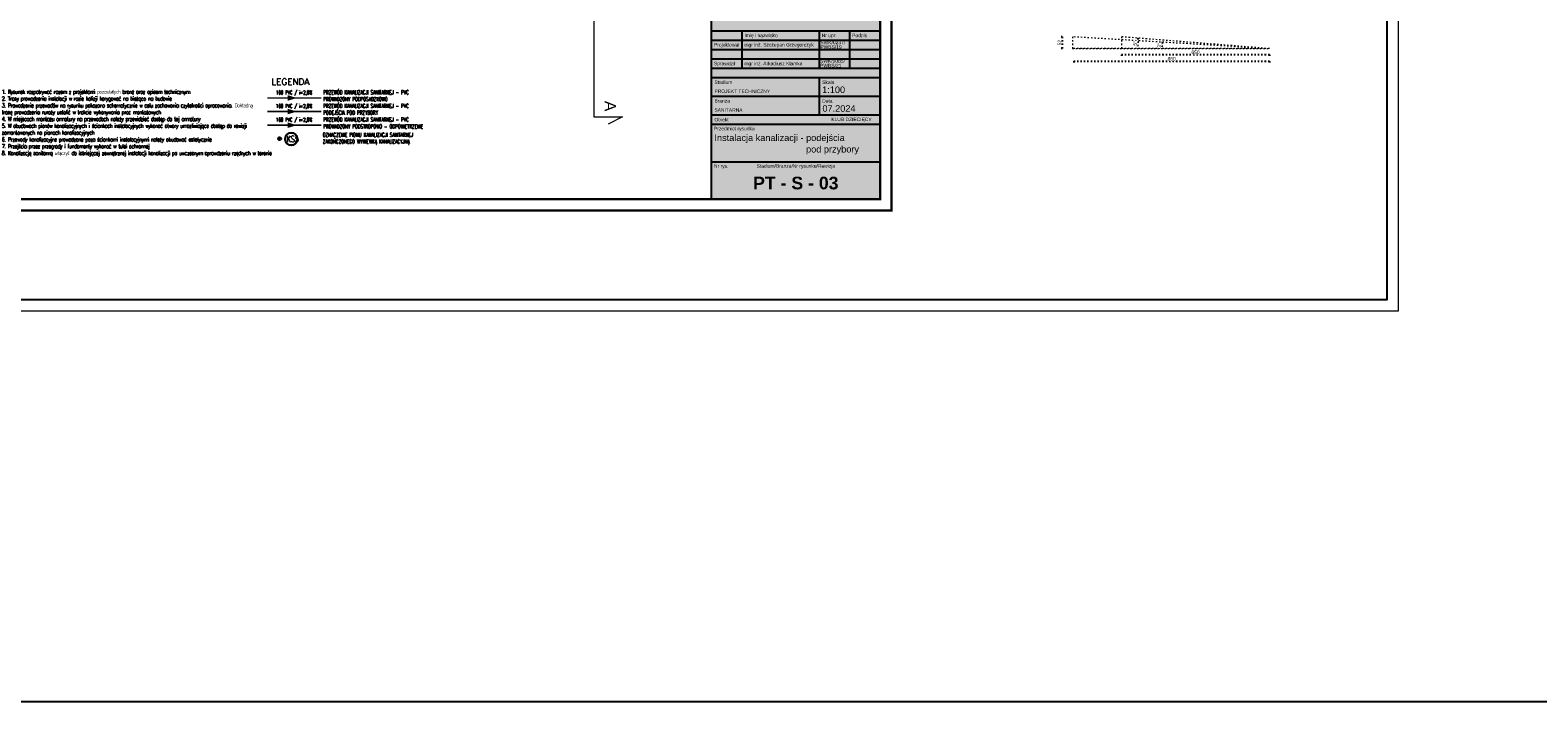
# Model space of a CAD drawing. Header units: millimetres. Extents: x 3698380 to 4312681, y 939872 to 1104488.
# Tile 26 of 93: x 3964475 to 4030783, y 939872 to 969440. Entities that reach past the tile are written whole.
import ezdxf
from ezdxf.enums import TextEntityAlignment as Align
from ezdxf.lldxf.tags import DXFTag

# ---------------------------------------------------------------- set-up
doc = ezdxf.new("R2010")
doc.units = ezdxf.units.MM
doc.header["$LTSCALE"] = 10
doc.linetypes.add('ACAD_ISO03W100', pattern=[30, 12, -18])
doc.linetypes.add('ACAD_ISO10W100', pattern=[18, 12, -3, 0, -3])
for name, color, linetype, lineweight in [('0 20 cienka', 8, 'Continuous', 20), ('253.Legenda_wodkan$0$_S_opis', 7, 'Continuous', 18), ('HVAC_KS_odpływowe', 22, 'Continuous', 35), ('HVAC_KS_podposadz', 96, 'DASHED', 60), ('HVAC_KS_podstropowa', 54, 'ACAD_ISO10W100', 35), ('HVAC_opis_woda', 4, 'Continuous', 13), ('IS_Grafika', 7, 'Continuous', 20), ('tabelka', 7, 'Continuous', 9)]:
    doc.layers.add(name, color=color, linetype=linetype, lineweight=lineweight)
for name, color, linetype in [('253.Legenda_wodkan$0$6224-P-DG02$0$P-ANNO-TEXT-POL', 137, 'Continuous'), ('__INST_opisy', 3, 'Continuous'), ('A_wymiary', 1, 'Continuous'), ('METRYKA', 1, 'Continuous'), ('RAMKA', 5, 'Continuous')]:
    doc.layers.add(name, color=color, linetype=linetype)
doc.styles.add('253.Legenda_wodkan$0$simplex', font='simplex.shx')
doc.styles.add('ARIAL', font='arial.ttf')
doc.styles.add('ARIAL_BOLD', font='txt')
doc.styles.add('OPIS1', font='ROMANS.SHX', dxfattribs={"width": 0.8})
doc.styles.get("Standard").update_dxf_attribs({"font": 'arial.ttf'})
doc.styles.add('Strzałki', font='ic-isocp.shx', dxfattribs={"width": 0.8})
tags = doc.linetypes.add('DASHED', pattern=[19.05, 12.7, -6.35]).pattern_tags.tags
tags[6:7] = [DXFTag(74, 4), DXFTag(75, 0), DXFTag(340, '0'), DXFTag(46, 1.0), DXFTag(50, 0.0), DXFTag(44, 0.0), DXFTag(45, 0.0)]
tags[4:5] = [DXFTag(74, 4), DXFTag(75, 0), DXFTag(340, '0'), DXFTag(46, 1.0), DXFTag(50, 0.0), DXFTag(44, 0.0), DXFTag(45, 0.0)]
doc.dimstyles.new('1_do_100', dxfattribs={"dimtxt": 160, "dimasz": 64, "dimexe": 40, "dimexo": 80, "dimgap": 32, "dimtad": 1, "dimdec": 1, "dimlfac": 0.1, "dimrnd": 0.5, "dimzin": 12, "dimdsep": 46, "dimtxsty": 'Strzałki', "dimblk": 'ARCHTICK', "dimcen": 0, "dimdle": 1, "dimclrd": 256, "dimclre": 256, "dimclrt": 256, "dimadec": 0, "dimazin": 2, "dimtm": 1e-09, "dimtfac": 1, "dimtdec": 1, "dimtmove": 1, "dimatfit": 3, "dimldrblk": 'ARCHTICK', "dimfxl": 80, "dimfxlon": 1, "dimtfill": 1, "dimtfillclr": 256, "dimtolj": 1, "dimtzin": 12, "dimarcsym": 0})

# ---------------------------------------------------------------- blocks, each defined once
blk = doc.blocks.new('_ArchTick')
at = {"color": 0, "linetype": 'ByBlock', "const_width": 0.15}
blk.add_lwpolyline([(-0.5, -0.5), (0.5, 0.5)], dxfattribs=at)
blk = doc.blocks.new('*D258')
at = {"layer": '0 20 cienka', "linetype": 'ACAD_ISO03W100', "lineweight": -2, "ltscale": 0.5, "transparency": 16777216}
blk.add_arc((3777217, 778176), 4729, 176.56637, 180, dxfattribs=at)
at = {"layer": 'DEFPOINTS', "color": 0, "linetype": 'ACAD_ISO03W100', "ltscale": 0.5, "transparency": 16777216}
for p in [(3768550, 778696), (3768550, 778176), (3777217, 778176), (3777217, 778176)]:
    blk.add_point(p, dxfattribs=at)
at = {"layer": '0 20 cienka', "linetype": 'ACAD_ISO03W100', "lineweight": -2, "ltscale": 0.5, "transparency": 16777216, "xscale": 64, "yscale": 64, "zscale": 64}
for p, rotation in [((3772497, 778459), 86.56636963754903), ((3772488, 778176), 269.9999999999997)]:
    blk.add_blockref('_ArchTick', p, dxfattribs=dict(at, rotation=rotation))
at = {"layer": '0 20 cienka', "linetype": 'ACAD_ISO03W100', "ltscale": 0.5, "transparency": 16777216, "insert": (3772378, 778321), "char_height": 160, "attachment_point": 5, "rotation": 88.28318, "style": 'Strzałki', "bg_fill": 3, "box_fill_scale": 1.1, "bg_fill_color": 256, "bg_fill_true_color": 13158600, "bg_fill_transparency": 0}
blk.add_mtext('\\A1;3°', dxfattribs=at)
at = {"layer": 'DEFPOINTS', "color": 0, "linetype": 'ACAD_ISO03W100', "ltscale": 0.5, "transparency": 16777216}
blk.add_point((3772492, 778365), dxfattribs=at)
blk = doc.blocks.new('*D257')
at = {"layer": '0 20 cienka', "linetype": 'ACAD_ISO03W100', "lineweight": -2, "ltscale": 0.5, "transparency": 16777216}
for p, q in [((3768104, 778696), (3768059, 778696)), ((3768099, 778697), (3768099, 778175)), ((3768104, 778176), (3768059, 778176))]:
    blk.add_line(p, q, dxfattribs=at)
at = {"layer": 'DEFPOINTS', "color": 0, "linetype": 'ACAD_ISO03W100', "ltscale": 0.5, "transparency": 16777216}
for p in [(3768550, 778696), (3768550, 778176)]:
    blk.add_point(p, dxfattribs=at)
at = {"layer": '0 20 cienka', "linetype": 'ACAD_ISO03W100', "lineweight": -2, "ltscale": 0.5, "transparency": 16777216, "xscale": 64, "yscale": 64, "zscale": 64}
for p, rotation in [((3768099, 778696), 90), ((3768099, 778176), 270)]:
    blk.add_blockref('_ArchTick', p, dxfattribs=dict(at, rotation=rotation))
at = {"layer": '0 20 cienka', "linetype": 'ACAD_ISO03W100', "ltscale": 0.5, "transparency": 16777216, "insert": (3767987, 778436), "char_height": 160, "attachment_point": 5, "rotation": 90, "style": 'Strzałki', "bg_fill": 3, "box_fill_scale": 1.1, "bg_fill_color": 256, "bg_fill_true_color": 13158600, "bg_fill_transparency": 0}
blk.add_mtext('\\A1;52', dxfattribs=at)
at = {"layer": 'DEFPOINTS', "color": 0, "linetype": 'ACAD_ISO03W100', "ltscale": 0.5, "transparency": 16777216}
blk.add_point((3768099, 778176), dxfattribs=at)
blk = doc.blocks.new('*D256')
at = {"layer": '0 20 cienka', "linetype": 'ACAD_ISO03W100', "lineweight": -2, "ltscale": 0.5, "transparency": 16777216}
blk.add_arc((3777217, 778176), 5798, 175.42608, 180, dxfattribs=at)
at = {"layer": 'DEFPOINTS', "color": 0, "linetype": 'ACAD_ISO03W100', "ltscale": 0.5, "transparency": 16777216}
for p in [(3770717, 778696), (3768616, 778176), (3777217, 778176), (3777217, 778176)]:
    blk.add_point(p, dxfattribs=at)
at = {"layer": '0 20 cienka', "linetype": 'ACAD_ISO03W100', "lineweight": -2, "ltscale": 0.5, "transparency": 16777216, "xscale": 64, "yscale": 64, "zscale": 64}
for p, rotation in [((3771437, 778638), 85.42607874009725), ((3771419, 778176), 270.0000000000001)]:
    blk.add_blockref('_ArchTick', p, dxfattribs=dict(at, rotation=rotation))
at = {"layer": '0 20 cienka', "linetype": 'ACAD_ISO03W100', "ltscale": 0.5, "transparency": 16777216, "insert": (3771312, 778412), "char_height": 160, "attachment_point": 5, "rotation": 87.71304, "style": 'Strzałki', "bg_fill": 3, "box_fill_scale": 1.1, "bg_fill_color": 256, "bg_fill_true_color": 13158600, "bg_fill_transparency": 0}
blk.add_mtext('\\A1;5°', dxfattribs=at)
at = {"layer": 'DEFPOINTS', "color": 0, "linetype": 'ACAD_ISO03W100', "ltscale": 0.5, "transparency": 16777216}
blk.add_point((3771427, 778484), dxfattribs=at)
blk = doc.blocks.new('*D255')
at = {"layer": '0 20 cienka', "linetype": 'ACAD_ISO03W100', "lineweight": -2, "ltscale": 0.5, "transparency": 16777216}
for p, q in [((3777218, 777901), (3770716, 777901)), ((3770717, 777906), (3770717, 777861)), ((3777217, 777906), (3777217, 777861))]:
    blk.add_line(p, q, dxfattribs=at)
at = {"layer": 'DEFPOINTS', "color": 0, "linetype": 'ACAD_ISO03W100', "ltscale": 0.5, "transparency": 16777216}
for p in [(3770717, 778176), (3770717, 777901), (3777217, 778176)]:
    blk.add_point(p, dxfattribs=at)
at = {"layer": '0 20 cienka', "linetype": 'ACAD_ISO03W100', "lineweight": -2, "ltscale": 0.5, "transparency": 16777216, "xscale": 64, "yscale": 64, "zscale": 64, "rotation": 180}
blk.add_blockref('_ArchTick', (3770717, 777901), dxfattribs=at)
at = {"layer": '0 20 cienka', "linetype": 'ACAD_ISO03W100', "lineweight": -2, "ltscale": 0.5, "transparency": 16777216, "xscale": 64, "yscale": 64, "zscale": 64}
blk.add_blockref('_ArchTick', (3777217, 777901), dxfattribs=at)
at = {"layer": '0 20 cienka', "linetype": 'ACAD_ISO03W100', "ltscale": 0.5, "transparency": 16777216, "insert": (3773967, 778013), "char_height": 160, "attachment_point": 5, "style": 'Strzałki', "bg_fill": 3, "box_fill_scale": 1.1, "bg_fill_color": 256, "bg_fill_true_color": 13158600, "bg_fill_transparency": 0}
blk.add_mtext('\\A1;650', dxfattribs=at)
blk = doc.blocks.new('*D254')
at = {"layer": '0 20 cienka', "linetype": 'ACAD_ISO03W100', "lineweight": -2, "ltscale": 0.5, "transparency": 16777216}
for p, q in [((3777218, 777613), (3768615, 777613)), ((3768616, 777618), (3768616, 777573)), ((3777217, 777618), (3777217, 777573))]:
    blk.add_line(p, q, dxfattribs=at)
at = {"layer": 'DEFPOINTS', "color": 0, "linetype": 'ACAD_ISO03W100', "ltscale": 0.5, "transparency": 16777216}
for p in [(3768616, 778176), (3777217, 778176), (3768616, 777613)]:
    blk.add_point(p, dxfattribs=at)
at = {"layer": '0 20 cienka', "linetype": 'ACAD_ISO03W100', "lineweight": -2, "ltscale": 0.5, "transparency": 16777216, "xscale": 64, "yscale": 64, "zscale": 64, "rotation": 180}
blk.add_blockref('_ArchTick', (3768616, 777613), dxfattribs=at)
at = {"layer": '0 20 cienka', "linetype": 'ACAD_ISO03W100', "lineweight": -2, "ltscale": 0.5, "transparency": 16777216, "xscale": 64, "yscale": 64, "zscale": 64}
blk.add_blockref('_ArchTick', (3777217, 777613), dxfattribs=at)
at = {"layer": '0 20 cienka', "linetype": 'ACAD_ISO03W100', "ltscale": 0.5, "transparency": 16777216, "insert": (3772916, 777725), "char_height": 160, "attachment_point": 5, "style": 'Strzałki', "bg_fill": 3, "box_fill_scale": 1.1, "bg_fill_color": 256, "bg_fill_true_color": 13158600, "bg_fill_transparency": 0}
blk.add_mtext('\\A1;860', dxfattribs=at)
blk = doc.blocks.new('d')
at = {"color": 252, "lineweight": 9}
for p, q in [((3747510.58, 823353.19), (3747510.58, 775173.19)), ((3747510.58, 775173.19), (3748760.58, 775173.19)), ((3748760.58, 775173.19), (3748135.58, 774858.19))]:
    blk.add_line(p, q, dxfattribs=at)
at = {"layer": '0 20 cienka', "color": 252, "linetype": 'ACAD_ISO03W100', "ltscale": 0.5}
for p, q in [((3777216.85, 778176.01), (3768550.18, 778696.01)), ((3768550.18, 778696.01), (3768550.18, 778176.01)), ((3768550.18, 778176.01), (3777216.85, 778176.01)), ((3777216.85, 778176.01), (3768616.02, 778176.01))]:
    blk.add_line(p, q, dxfattribs=at)
at = {"color": 252, "lineweight": 9, "insert": (3748476.27, 775878.19), "char_height": 500, "attachment_point": 1, "rotation": 270}
blk.add_mtext_dynamic_manual_height_columns('A', width=152.5, gutter_width=1, heights=[0], dxfattribs=at)
at = {"layer": '0 20 cienka', "color": 252, "linetype": 'ACAD_ISO03W100', "ltscale": 0.5}
dim = blk.add_angular_dim_2l(base=(3772491.97, 778364.88), line1=((3768550.18, 778176.01), (3777216.85, 778176.01)), line2=((3777216.85, 778176.01), (3768550.18, 778696.01)), dimstyle='1_do_100', override={"dimfxl": 5, "dimtfillclr": 0}, dxfattribs=at)
dim.commit()
dim.dimension.update_dxf_attribs({"geometry": '*D258', "text_midpoint": (3772378.37, 778321.03)})
for p, q in [((3777216.85, 778176.01), (3770716.85, 778696.01)), ((3770716.85, 778696.01), (3770716.85, 778176.01))]:
    blk.add_line(p, q, dxfattribs=at)
dim = blk.add_linear_dim(base=(3768098.83, 778176.01), p1=(3768550.18, 778696.01), p2=(3768550.18, 778176.01), angle=90, dimstyle='1_do_100', override={"dimfxl": 5, "dimtfillclr": 0}, dxfattribs=at)
dim.commit()
dim.dimension.update_dxf_attribs({"geometry": '*D257', "text_midpoint": (3767986.83, 778436.01)})
dim = blk.add_angular_dim_2l(base=(3771427.2, 778484.43), line1=((3777216.85, 778176.01), (3768616.02, 778176.01)), line2=((3777216.85, 778176.01), (3770716.85, 778696.01)), dimstyle='1_do_100', override={"dimfxl": 5, "dimtfillclr": 0}, dxfattribs=at)
dim.commit()
dim.dimension.update_dxf_attribs({"geometry": '*D256', "text_midpoint": (3771311.7, 778411.84)})
dim = blk.add_linear_dim(base=(3770716.85, 777900.53), p1=(3777216.85, 778176.01), p2=(3770716.85, 778176.01), angle=180, dimstyle='1_do_100', override={"dimfxl": 5, "dimtfillclr": 0}, dxfattribs=at)
dim.commit()
dim.dimension.update_dxf_attribs({"geometry": '*D255', "text_midpoint": (3773966.85, 778012.53)})
dim = blk.add_linear_dim(base=(3768616.02, 777613.17), p1=(3777216.85, 778176.01), p2=(3768616.02, 778176.01), angle=180, dimstyle='1_do_100', override={"dimfxl": 5, "dimtfillclr": 0}, dxfattribs=at)
dim.commit()
dim.dimension.update_dxf_attribs({"geometry": '*D254', "text_midpoint": (3772916.43, 777725.17)})

msp = doc.modelspace()

# ---------------------------------------------------------------- linework, layer by layer
at = {"layer": 'HVAC_KS_odpływowe'}
msp.add_circle((3975442, 964659), 51.8, dxfattribs=at)
at = {"layer": 'IS_Grafika', "lineweight": 30}
msp.add_circle((3975958, 964645, 0), 274, dxfattribs=at)
at = {"layer": 'METRYKA', "color": 3}
msp.add_line((3994440, 963646), (4001856, 963646), dxfattribs=at)

# ---------------------------------------------------------------- block references
at = {"layer": 'A_wymiary'}
msp.add_blockref('d', (241760, 190449), dxfattribs=at)

# ---------------------------------------------------------------- texts
at = {"layer": '253.Legenda_wodkan$0$6224-P-DG02$0$P-ANNO-TEXT-POL', "color": 7, "style": '253.Legenda_wodkan$0$simplex', "width": 0.6}
for s, p in [('OZNACZENIE PIONU KANALIZACJI SANITARNEJ', (3977341, 964741)), ('ZAKOŃCZONEGO WYWIEWKĄ KANALIZACYJNĄ', (3977341, 964446))]:
    msp.add_text(s, height=180, dxfattribs=at).set_placement(p)
at = {"layer": 'HVAC_KS_odpływowe', "color": 0, "style": '253.Legenda_wodkan$0$simplex', "width": 0.6}
msp.add_text('KS5', height=277.2, dxfattribs=at).set_placement((3975752, 964512, 0))
at = {"layer": 'METRYKA', "color": 3, "style": 'ARIAL'}
for s, height, p in [('Instalacja kanalizacji - podejścia ', 288.4, (3994570, 964558)), ('                                    pod przybory', 288.4, (3994570, 964053)), ('Nr rys.', 154.5, (3994549, 963382))]:
    msp.add_text(s, height=height, dxfattribs=at).set_placement(p)
at = {"layer": 'METRYKA', "color": 3}
for s, height, style, p in [('Stadium/Branża/Nr rysunku/Rewizja', 154.5, 'ARIAL', (3998148, 963382)), ('PT - S - 03', 556.2, 'ARIAL_BOLD', (3998148, 962432))]:
    msp.add_text(s, height=height, dxfattribs=dict(at, style=style)).set_placement(p, align=Align.CENTER)

# ---------------------------------------------------------------- next in the draw order: hatches: boundary and pattern name
at = {"layer": '__INST_opisy', "ltscale": 2, "true_color": 0xf5f5f5}
h = msp.add_hatch(color=7, dxfattribs=at)
h.dxf.hatch_style = 1
h.paths.add_polyline_path([(3994440, 975569), (4001856, 975569), (4001856, 961998), (3994440, 961998)])

# ---------------------------------------------------------------- next in the draw order: linework, layer by layer
at = {"layer": '__INST_opisy', "ltscale": 2}
for points in [[(3800629, 1104488), (4262010, 1104488), (4262010, 939872), (3800629, 939872)], [(3994440, 975569), (4001856, 975569), (4001856, 961998), (3994440, 961998)]]:
    msp.add_lwpolyline(points, close=True, dxfattribs=at)
at = {"layer": '__INST_opisy', "ltscale": 2, "const_width": 100}
msp.add_lwpolyline([(3960356, 991198), (4002356, 991198), (4002356, 961498), (3960356, 961498), (3960356, 991198)], dxfattribs=at)
msp.add_lwpolyline([(3960856, 990698), (4001856, 990698), (4001856, 961998), (3960856, 961998)], close=True, dxfattribs=at)
at = {"layer": 'DEFPOINTS'}
msp.add_lwpolyline([(3935140, 957568), (3935140, 1015968), (4024140, 1015968), (4024140, 957568)], close=True, dxfattribs=at)
at = {"layer": 'HVAC_KS_odpływowe', "const_width": 62.7}
msp.add_lwpolyline([(3977286, 965857), (3974906, 965857)], dxfattribs=at)
msp.add_lwpolyline([(3975838, 965779), (3975838, 965936), (3976097, 965857)], close=True, dxfattribs=at)
at = {"layer": 'HVAC_KS_podposadz', "const_width": 62.7}
msp.add_lwpolyline([(3977286, 966454), (3974906, 966454)], dxfattribs=at)
msp.add_lwpolyline([(3975838, 966375), (3975838, 966533), (3976097, 966454)], close=True, dxfattribs=at)
at = {"layer": 'HVAC_KS_podstropowa', "const_width": 62.7}
msp.add_lwpolyline([(3977286, 965255), (3974906, 965255)], dxfattribs=at)
msp.add_lwpolyline([(3975838, 965177), (3975838, 965334), (3976097, 965255)], close=True, dxfattribs=at)
at = {"layer": 'METRYKA', "color": 3}
for p, q in [((3994440, 969414), (4001856, 969414)), ((3994440, 969002), (4001856, 969002)), ((3995779, 969414), (3995779, 967766)), ((3999178, 969414), (3999178, 967766)), ((4000517, 969414), (4000517, 967766)), ((3994440, 968590), (4001856, 968590)), ((3994440, 968178), (4001856, 968178)), ((3994440, 967766), (4001856, 967766)), ((3994543, 967766), (4001753, 967766)), ((3994440, 967354), (4001856, 967354)), ((3999178, 967354), (3999178, 965706)), ((3994440, 966530), (4001856, 966530)), ((3999178, 966530), (4001341, 966530)), ((3994440, 965706), (4001856, 965706)), ((3994440, 965294), (4001856, 965294))]:
    msp.add_line(p, q, dxfattribs=at)
at = {"layer": 'RAMKA', "color": 3, "ltscale": 0.5}
msp.add_lwpolyline([(3994440, 961998), (3994440, 975569), (4001856, 975569), (4001856, 961998)], close=True, dxfattribs=at)
msp.add_lwpolyline([(3994440, 961998), (3994440, 975569), (4001856, 975569), (4001856, 961998)], close=True, dxfattribs=at)
at = {"layer": 'tabelka'}
for points in [[(3934640, 957068), (3934640, 1016468), (4024640, 1016468), (4024640, 957068)], [(3937140, 957568), (3937140, 1015968), (4024140, 1015968), (4024140, 957568)]]:
    msp.add_lwpolyline(points, close=True, dxfattribs=at)

# ---------------------------------------------------------------- next in the draw order: texts
at = {"layer": '253.Legenda_wodkan$0$6224-P-DG02$0$P-ANNO-TEXT-POL', "color": 7, "style": '253.Legenda_wodkan$0$simplex', "width": 0.6}
for s, height, p in [('160 PVC / i=2,0%%% ', 169.67, (3975286, 966611, 0)), ('PRZEWÓD KANALIZACJI SANITARNEJ - PVC', 180, (3977367, 966610, 41)), ('160 PVC / i=2,0%%% ', 169.67, (3975286, 966014, 0)), ('PROWADZONY PODPOSADZKOWO', 180, (3977367, 966312, 41)), ('PRZEWÓD KANALIZACJI SANITARNEJ - PVC', 180, (3977367, 966014, 41)), ('160 PVC / i=2,0%%% ', 169.67, (3975286, 965412, 0)), ('PODEJŚCIA POD PRZYBORY', 180, (3977367, 965715, 41)), ('PRZEWÓD KANALIZACJI SANITARNEJ - PVC', 180, (3977367, 965412, 41)), ('PROWADZONY PODSTROPOWO - ODPOWIETRZENIE', 180, (3977367, 965113, 41))]:
    msp.add_text(s, height=height, dxfattribs=at).set_placement(p)
at = {"layer": '253.Legenda_wodkan$0$_S_opis', "style": '253.Legenda_wodkan$0$simplex'}
msp.add_text('LEGENDA', height=282.8, dxfattribs=at).set_placement((3975091, 967027))
at = {"layer": 'HVAC_opis_woda', "color": 0, "insert": (3963225, 966819), "char_height": 180, "attachment_point": 1, "rotation": 359.99999, "style": 'OPIS1'}
msp.add_mtext_dynamic_manual_height_columns('{\\T0.85;1. Rysunek rozpatrywać razem z projektami pozostałych branż oraz opisem technicznym \\P2. Trasy prowadzenia instalacji w razie kolizji korygować na bieżąco na budowie\\P3. Prowadzenie przewodów na rysunku pokazano schematycznie w celu zachowania czytelności opracowania. Dokładną trasę prowadzenia ruraży ustalić w trakcie wykonywania prac montażowych\\P4. W miejscach montażu armatury na przewodach należy przewidzieć dostęp do tej armatury\\P5. W obudowach pionów kanalizacyjnych i ściankach instalacyjnych wykonać otwory umozliwiające dostęp do rewizji zamontowanych na pionach kanalizacyjnych\\P6. Przewody kanalizacyjne prowadzone poza ściankami instalacyjnymi należy obudować estetycznie\\P7. Przejścia przez przegrody i fundamenty wykonać w tulei ochronnej\\P8. Kanalizację sanitarną włączyć do istniejącej zewnętrznej instalacji kanalizacji po uwczesnym sprawdzeniu rzędnych w terenie}', width=11134.99, gutter_width=11473, heights=[3596], dxfattribs=at)
at = {"layer": 'METRYKA', "color": 3, "style": 'ARIAL'}
for s, height, p in [('Projektował', 154.5, (3994549, 968718)), ('mgr inż. Szczepan Grzegorczyk', 154.5, (3995888, 968718)), ('Imię i nazwisko', 154.5, (3995888, 969130)), ('SWK/0237/', 154.5, (3999228, 968821)), ('PWBS/19', 154.5, (3999228, 968620)), ('Nr upr.', 154.5, (3999287, 969130)), ('Podpis', 154.5, (4000626, 969130)), ('SWK/0085/', 154.5, (3999218, 968003)), ('Sprawdził', 154.5, (3994549, 967894)), ('mgr inż. Arkadiusz Klamka', 154.5, (3995888, 967894)), ('PWBS/21', 154.5, (3999218, 967802)), ('Stadium', 154.5, (3994570, 967070)), ('PROJEKT TECHNICZNY', 154.5, (3994570, 966671)), ('Skala', 154.5, (3999308, 967070)), ('1:100', 288.4, (3999308, 966671)), ('Branża', 154.5, (3994570, 966246)), ('Data', 154.5, (3999308, 966246)), ('07.2024', 288.4, (3999319, 965847)), ('SANITARNA', 154.5, (3994570, 965847)), ('Obiekt', 154.5, (3994570, 965422)), ('Przedmiot rysunku', 154.5, (3994549, 965030))]:
    msp.add_text(s, height=height, dxfattribs=at).set_placement(p)
msp.add_text('KLUB DZIECIĘCY', height=154.5, dxfattribs=at).set_placement((4001485, 965435), align=Align.RIGHT)

doc.saveas('drawing.dxf')
